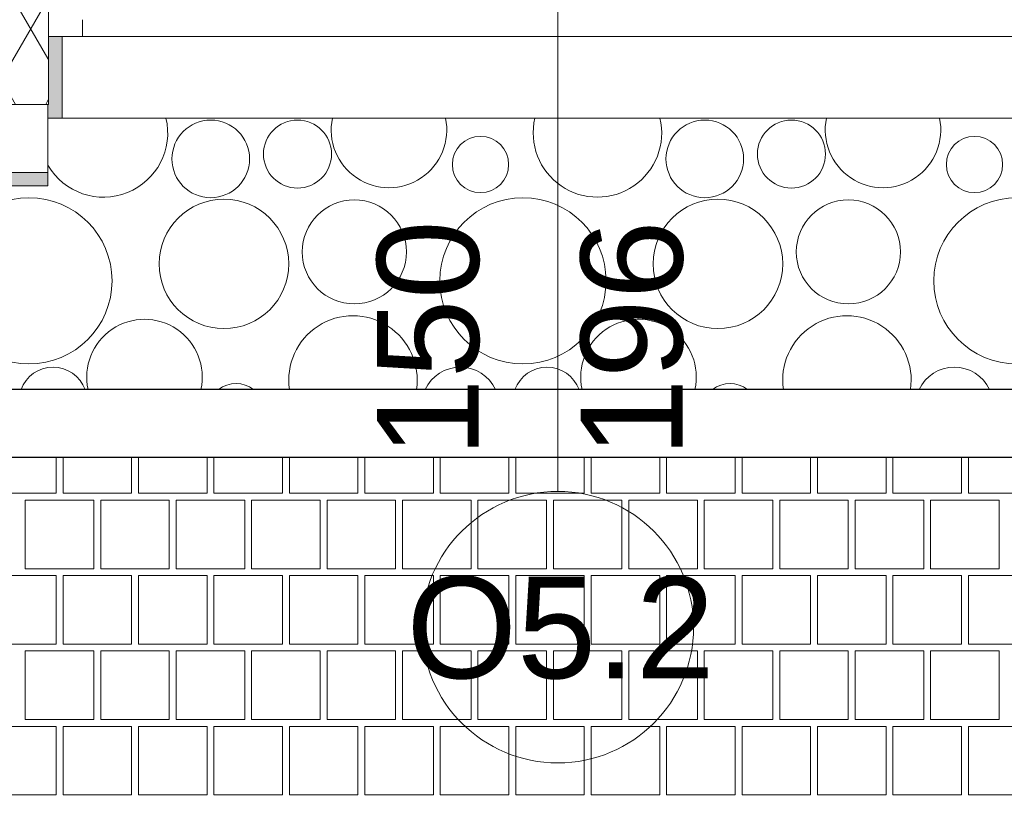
# Model space of a CAD drawing. Header units: millimetres. Extents: x -126271 to -88962, y -179170 to 5194.
# Tile 27 of 66: x -118272 to -116822, y -104260 to -103112. Entities that reach past the tile are written whole.
import ezdxf

# ---------------------------------------------------------------- set-up
doc = ezdxf.new("R2010")
doc.units = ezdxf.units.MM
doc.header["$MEASUREMENT"] = 0
for name, color, linetype, lineweight in [('Nowe_0_Nr_pióra__21', 7, 'Continuous', 20), ('Nowe_2D - Rysunki i Obrazki_Nr_pióra__22', 8, 'Continuous', 25), ('Nowe_Konstrukcja - Ściany zew_Nr_pióra__21', 7, 'Continuous', 20), ('Nowe_Konstrukcja - Ściany zew_Nr_pióra__3', 7, 'Continuous', 13), ('Nowe_Okna Archicada_Nr_pióra__3', 7, 'Continuous', 13), ('Nowe_Wymiarowanie - Ogólne_Nr_pióra__42', 8, 'Continuous', 25), ('Nowe_Znaczniki okien Archicada_Nr_pióra__2', 8, 'Continuous', 15), ('Nowe_Znaczniki okien Archicada_Nr_pióra__7', 7, 'Continuous', 35)]:
    doc.layers.add(name, color=color, linetype=linetype, lineweight=lineweight)
for name, color, linetype, lineweight, true_color in [('Nowe_2D - Rysunki i Obrazki_Nr_pióra__105', 7, 'Continuous', 13, 0xcccccc), ('Nowe_2D - Rysunki i Obrazki_Nr_pióra__61', 7, 'Continuous', 18, 0x6a6a6a), ('Nowe_Konstrukcja - Ściany zew_Nr_pióra__105', 7, 'Continuous', 13, 0xcccccc), ('Nowe_Konstrukcja - Ściany zew_Nr_pióra__23', 7, 'Continuous', 13, 0x858585), ('Nowe_Wymiarowanie - Ogólne_Nr_pióra__81', 7, 'Continuous', 13, 0x6a6a6a), ('Nowe_Znaczniki okien Archicada_Nr_pióra__81', 7, 'Continuous', 13, 0x6a6a6a)]:
    doc.layers.add(name, color=color, linetype=linetype, lineweight=lineweight, true_color=true_color)
for name, color, linetype in [('Nowe_Konstrukcja - Ściany zew', 7, 'Continuous'), ('Nowe_Wymiarowanie - Ogólne', 7, 'Continuous'), ('Nowe_Znaczniki okien Archicada', 7, 'Continuous')]:
    doc.layers.add(name, color=color, linetype=linetype)
doc.styles.add('STYL_AUTOMATYCZNY_1', font='arial.ttf')
doc.dimstyles.new('STYL_AUTOMATYCZNY__1', dxfattribs={"dimtxt": 150, "dimasz": 47.5, "dimexe": 0.18, "dimexo": 0.0625, "dimgap": 0, "dimtad": 1, "dimtih": 1, "dimtoh": 1, "dimdec": 0, "dimlfac": 0.1, "dimzin": 0, "dimdsep": 46, "dimtxsty": 'STYL_AUTOMATYCZNY_1', "dimblk": 'ARROWHEAD_6', "dimblk1": 'ARROWHEAD_6', "dimblk2": 'ARROWHEAD_6', "dimcen": 0.09, "dimse1": 1, "dimse2": 1, "dimclrd": 256, "dimclre": 256, "dimclrt": 8, "dimazin": 0, "dimtfac": 1, "dimtdec": 4, "dimtmove": 0, "dimatfit": 3, "dimfxl": 0, "dimtolj": 1, "dimtzin": 0, "dimarcsym": 0})
pattern_1 = [(60, (0, 0), (-64.951905, 37.5), []), (120, (0, 0), (64.951905, 37.5), [])]
pattern_2 = [(0, (0, 0), (0, 86.60254), [0, -50]), (0, (25, 43.3), (0, 86.60254), [0, -50])]
pattern_3 = [(45, (0, 0), (-63.63961, 63.63961), [])]

# ---------------------------------------------------------------- blocks, each defined once
blk = doc.blocks.new('*X70')
at = {"layer": 'Nowe_Konstrukcja - Ściany zew_Nr_pióra__105', "color": 254, "linetype": 'Continuous', "lineweight": 13, "true_color": 0xcccccc}
for centre, radius in [((-117990.5, -103316.7), 57.2), ((-117862.8, -103309.6), 50.1), ((-117263, -103316.7), 57.2), ((-117135.4, -103309.6), 50.1), ((-117593.3, -103325), 41.4), ((-116865.9, -103325), 41.4), ((-118258.3, -103496.3), 122.4), ((-117971.1, -103471.4), 95.4), ((-117779.1, -103453.7), 76.7), ((-117530.8, -103496.3), 122.4), ((-117243.7, -103471.4), 95.4), ((-117051.6, -103453.7), 76.7), ((-116803.4, -103496.3), 122.4)]:
    blk.add_circle(centre, radius, dxfattribs=at)
for centre, radius, start, end in [((-118148.5, -103278.5), 94.6, 210.2438, 13.344), ((-117728.1, -103274.1), 85.1, 168.1319, 11.8681), ((-117421.1, -103278.5), 94.6, 166.656, 13.3441), ((-117000.6, -103274.1), 85.1, 168.1319, 11.8681), ((-118088.1, -103638.1), 85.1, 347.4406, 192.5594), ((-117781.1, -103642.4), 94.6, 351.3867, 188.6133), ((-117360.6, -103638.1), 85.1, 347.4406, 192.5594), ((-117053.7, -103642.4), 94.6, 351.3867, 188.6133), ((-118222.8, -103673.6), 50.1, 19.7598, 160.2402), ((-117623, -103680.7), 57.2, 24.8692, 155.1308), ((-117495.4, -103673.6), 50.1, 19.7598, 160.2402), ((-116895.6, -103680.7), 57.2, 24.8692, 155.1308), ((-117953.3, -103689), 41.4, 51.4411, 128.5589), ((-117225.9, -103689), 41.4, 51.4412, 128.5588)]:
    blk.add_arc(centre, radius, start, end, dxfattribs=at)
blk = doc.blocks.new('Wypełnienie_2_1', base_point=(0, 0))
at = {"layer": 'Nowe_Konstrukcja - Ściany zew_Nr_pióra__105', "color": 254, "linetype": 'Continuous', "lineweight": 13, "true_color": 0xcccccc}
blk.add_blockref('*X70', (0, 0), dxfattribs=at)
blk = doc.blocks.new('*X78')
at = {"layer": 'Nowe_2D - Rysunki i Obrazki_Nr_pióra__105', "color": 254, "linetype": 'Continuous', "lineweight": 13, "true_color": 0xcccccc}
for p, q in [((-118218.2, -103809.4), (-118218.2, -103756.6)), ((-118208.1, -103756.6), (-118208.1, -103809.4)), ((-118107.1, -103809.4), (-118107.1, -103756.6)), ((-118097, -103756.6), (-118097, -103809.4)), ((-117996, -103809.4), (-117996, -103756.6)), ((-117985.9, -103756.6), (-117985.9, -103809.4)), ((-117884.9, -103809.4), (-117884.9, -103756.6)), ((-117874.8, -103756.6), (-117874.8, -103809.4)), ((-117773.8, -103809.4), (-117773.8, -103756.6)), ((-117763.7, -103756.6), (-117763.7, -103809.4)), ((-117662.7, -103809.4), (-117662.7, -103756.6)), ((-117652.6, -103756.6), (-117652.6, -103809.4)), ((-117551.6, -103809.4), (-117551.6, -103756.6)), ((-117541.5, -103756.6), (-117541.5, -103809.4)), ((-117440.5, -103809.4), (-117440.5, -103756.6)), ((-117430.4, -103756.6), (-117430.4, -103809.4)), ((-117329.4, -103809.4), (-117329.4, -103756.6)), ((-117319.3, -103756.6), (-117319.3, -103809.4)), ((-117218.3, -103809.4), (-117218.3, -103756.6)), ((-117208.2, -103756.6), (-117208.2, -103809.4)), ((-117107.2, -103809.4), (-117107.2, -103756.6)), ((-117097.1, -103756.6), (-117097.1, -103809.4)), ((-116996.1, -103809.4), (-116996.1, -103756.6)), ((-116986, -103756.6), (-116986, -103809.4)), ((-116885, -103809.4), (-116885, -103756.6)), ((-116874.9, -103756.6), (-116874.9, -103809.4)), ((-118319.2, -103809.4), (-118218.2, -103809.4)), ((-118208.1, -103809.4), (-118107.1, -103809.4)), ((-118097, -103809.4), (-117996, -103809.4)), ((-117985.9, -103809.4), (-117884.9, -103809.4)), ((-117874.8, -103809.4), (-117773.8, -103809.4)), ((-117763.7, -103809.4), (-117662.7, -103809.4)), ((-117652.6, -103809.4), (-117551.6, -103809.4)), ((-117541.5, -103809.4), (-117440.5, -103809.4)), ((-117430.4, -103809.4), (-117329.4, -103809.4)), ((-117319.3, -103809.4), (-117218.3, -103809.4)), ((-117208.2, -103809.4), (-117107.2, -103809.4)), ((-117097.1, -103809.4), (-116996.1, -103809.4)), ((-116986, -103809.4), (-116885, -103809.4)), ((-116874.9, -103809.4), (-116773.9, -103809.4)), ((-118263.7, -103920.5), (-118263.7, -103819.5)), ((-118263.7, -103819.5), (-118213.2, -103819.5)), ((-118162.7, -103819.5), (-118213.2, -103819.5)), ((-118162.7, -103920.5), (-118162.7, -103819.5)), ((-118051.6, -103819.5), (-118152.6, -103819.5)), ((-118152.6, -103819.5), (-118152.6, -103920.5)), ((-118051.6, -103920.5), (-118051.6, -103819.5)), ((-118041.5, -103920.5), (-118041.5, -103819.5)), ((-118041.5, -103819.5), (-117991, -103819.5)), ((-117940.5, -103819.5), (-117991, -103819.5)), ((-117940.5, -103920.5), (-117940.5, -103819.5)), ((-117829.4, -103819.5), (-117930.4, -103819.5)), ((-117930.4, -103819.5), (-117930.4, -103920.5)), ((-117829.4, -103920.5), (-117829.4, -103819.5)), ((-117819.3, -103920.5), (-117819.3, -103819.5)), ((-117819.3, -103819.5), (-117768.8, -103819.5)), ((-117718.3, -103819.5), (-117768.8, -103819.5)), ((-117718.3, -103920.5), (-117718.3, -103819.5)), ((-117607.2, -103819.5), (-117708.2, -103819.5)), ((-117708.2, -103819.5), (-117708.2, -103920.5)), ((-117607.2, -103920.5), (-117607.2, -103819.5)), ((-117597.1, -103920.5), (-117597.1, -103819.5)), ((-117597.1, -103819.5), (-117546.6, -103819.5)), ((-117496.1, -103819.5), (-117546.6, -103819.5)), ((-117496.1, -103920.5), (-117496.1, -103819.5)), ((-117385, -103819.5), (-117486, -103819.5)), ((-117486, -103819.5), (-117486, -103920.5)), ((-117385, -103920.5), (-117385, -103819.5)), ((-117374.9, -103920.5), (-117374.9, -103819.5)), ((-117374.9, -103819.5), (-117324.4, -103819.5)), ((-117273.9, -103819.5), (-117324.4, -103819.5)), ((-117273.9, -103920.5), (-117273.9, -103819.5)), ((-117162.8, -103819.5), (-117263.8, -103819.5)), ((-117263.8, -103819.5), (-117263.8, -103920.5)), ((-117162.8, -103920.5), (-117162.8, -103819.5)), ((-117152.7, -103920.5), (-117152.7, -103819.5)), ((-117152.7, -103819.5), (-117102.2, -103819.5)), ((-117051.7, -103819.5), (-117102.2, -103819.5)), ((-117051.7, -103920.5), (-117051.7, -103819.5)), ((-116940.6, -103819.5), (-117041.6, -103819.5)), ((-117041.6, -103819.5), (-117041.6, -103920.5)), ((-116940.6, -103920.5), (-116940.6, -103819.5)), ((-116930.5, -103920.5), (-116930.5, -103819.5)), ((-116930.5, -103819.5), (-116880, -103819.5)), ((-116829.5, -103819.5), (-116880, -103819.5)), ((-116829.5, -103920.5), (-116829.5, -103819.5)), ((-118218.2, -103930.6), (-118319.2, -103930.6)), ((-118213.2, -103920.5), (-118263.7, -103920.5)), ((-118218.2, -104031.6), (-118218.2, -103930.6)), ((-118213.2, -103920.5), (-118162.7, -103920.5)), ((-118107.1, -103930.6), (-118208.1, -103930.6)), ((-118208.1, -103930.6), (-118208.1, -104031.6)), ((-118152.6, -103920.5), (-118051.6, -103920.5)), ((-118107.1, -104031.6), (-118107.1, -103930.6)), ((-117996, -103930.6), (-118097, -103930.6)), ((-118097, -103930.6), (-118097, -104031.6)), ((-117991, -103920.5), (-118041.5, -103920.5)), ((-117996, -104031.6), (-117996, -103930.6)), ((-117991, -103920.5), (-117940.5, -103920.5)), ((-117884.9, -103930.6), (-117985.9, -103930.6)), ((-117985.9, -103930.6), (-117985.9, -104031.6)), ((-117930.4, -103920.5), (-117829.4, -103920.5)), ((-117884.9, -104031.6), (-117884.9, -103930.6)), ((-117773.8, -103930.6), (-117874.8, -103930.6)), ((-117874.8, -103930.6), (-117874.8, -104031.6)), ((-117768.8, -103920.5), (-117819.3, -103920.5)), ((-117773.8, -104031.6), (-117773.8, -103930.6)), ((-117768.8, -103920.5), (-117718.3, -103920.5)), ((-117662.7, -103930.6), (-117763.7, -103930.6)), ((-117763.7, -103930.6), (-117763.7, -104031.6)), ((-117708.2, -103920.5), (-117607.2, -103920.5)), ((-117662.7, -104031.6), (-117662.7, -103930.6)), ((-117551.6, -103930.6), (-117652.6, -103930.6)), ((-117652.6, -103930.6), (-117652.6, -104031.6)), ((-117546.6, -103920.5), (-117597.1, -103920.5)), ((-117551.6, -104031.6), (-117551.6, -103930.6)), ((-117546.6, -103920.5), (-117496.1, -103920.5)), ((-117440.5, -103930.6), (-117541.5, -103930.6)), ((-117541.5, -103930.6), (-117541.5, -104031.6)), ((-117486, -103920.5), (-117385, -103920.5)), ((-117440.5, -104031.6), (-117440.5, -103930.6)), ((-117329.4, -103930.6), (-117430.4, -103930.6)), ((-117430.4, -103930.6), (-117430.4, -104031.6)), ((-117324.4, -103920.5), (-117374.9, -103920.5)), ((-117329.4, -104031.6), (-117329.4, -103930.6)), ((-117324.4, -103920.5), (-117273.9, -103920.5)), ((-117218.3, -103930.6), (-117319.3, -103930.6)), ((-117319.3, -103930.6), (-117319.3, -104031.6)), ((-117263.8, -103920.5), (-117162.8, -103920.5)), ((-117218.3, -104031.6), (-117218.3, -103930.6)), ((-117107.2, -103930.6), (-117208.2, -103930.6)), ((-117208.2, -103930.6), (-117208.2, -104031.6)), ((-117102.2, -103920.5), (-117152.7, -103920.5)), ((-117107.2, -104031.6), (-117107.2, -103930.6)), ((-117102.2, -103920.5), (-117051.7, -103920.5)), ((-116996.1, -103930.6), (-117097.1, -103930.6)), ((-117097.1, -103930.6), (-117097.1, -104031.6)), ((-117041.6, -103920.5), (-116940.6, -103920.5)), ((-116996.1, -104031.6), (-116996.1, -103930.6)), ((-116885, -103930.6), (-116986, -103930.6)), ((-116986, -103930.6), (-116986, -104031.6)), ((-116880, -103920.5), (-116930.5, -103920.5)), ((-116885, -104031.6), (-116885, -103930.6)), ((-116880, -103920.5), (-116829.5, -103920.5)), ((-116773.9, -103930.6), (-116874.9, -103930.6)), ((-116874.9, -103930.6), (-116874.9, -104031.6)), ((-118319.2, -104031.6), (-118218.2, -104031.6)), ((-118208.1, -104031.6), (-118107.1, -104031.6)), ((-118097, -104031.6), (-117996, -104031.6)), ((-117985.9, -104031.6), (-117884.9, -104031.6)), ((-117874.8, -104031.6), (-117773.8, -104031.6)), ((-117763.7, -104031.6), (-117662.7, -104031.6)), ((-117652.6, -104031.6), (-117551.6, -104031.6)), ((-117541.5, -104031.6), (-117440.5, -104031.6)), ((-117430.4, -104031.6), (-117329.4, -104031.6)), ((-117319.3, -104031.6), (-117218.3, -104031.6)), ((-117208.2, -104031.6), (-117107.2, -104031.6)), ((-117097.1, -104031.6), (-116996.1, -104031.6)), ((-116986, -104031.6), (-116885, -104031.6)), ((-116874.9, -104031.6), (-116773.9, -104031.6)), ((-118263.7, -104142.7), (-118263.7, -104041.7)), ((-118263.7, -104041.7), (-118213.2, -104041.7)), ((-118162.7, -104041.7), (-118213.2, -104041.7)), ((-118162.7, -104142.7), (-118162.7, -104041.7)), ((-118051.6, -104041.7), (-118152.6, -104041.7)), ((-118152.6, -104041.7), (-118152.6, -104142.7)), ((-118051.6, -104142.7), (-118051.6, -104041.7)), ((-118041.5, -104142.7), (-118041.5, -104041.7)), ((-118041.5, -104041.7), (-117991, -104041.7)), ((-117940.5, -104041.7), (-117991, -104041.7)), ((-117940.5, -104142.7), (-117940.5, -104041.7)), ((-117829.4, -104041.7), (-117930.4, -104041.7)), ((-117930.4, -104041.7), (-117930.4, -104142.7)), ((-117829.4, -104142.7), (-117829.4, -104041.7)), ((-117819.3, -104142.7), (-117819.3, -104041.7)), ((-117819.3, -104041.7), (-117768.8, -104041.7)), ((-117718.3, -104041.7), (-117768.8, -104041.7)), ((-117718.3, -104142.7), (-117718.3, -104041.7)), ((-117607.2, -104041.7), (-117708.2, -104041.7)), ((-117708.2, -104041.7), (-117708.2, -104142.7)), ((-117607.2, -104142.7), (-117607.2, -104041.7)), ((-117597.1, -104142.7), (-117597.1, -104041.7)), ((-117597.1, -104041.7), (-117546.6, -104041.7)), ((-117496.1, -104041.7), (-117546.6, -104041.7)), ((-117496.1, -104142.7), (-117496.1, -104041.7)), ((-117385, -104041.7), (-117486, -104041.7)), ((-117486, -104041.7), (-117486, -104142.7)), ((-117385, -104142.7), (-117385, -104041.7)), ((-117374.9, -104142.7), (-117374.9, -104041.7)), ((-117374.9, -104041.7), (-117324.4, -104041.7)), ((-117273.9, -104041.7), (-117324.4, -104041.7)), ((-117273.9, -104142.7), (-117273.9, -104041.7)), ((-117162.8, -104041.7), (-117263.8, -104041.7)), ((-117263.8, -104041.7), (-117263.8, -104142.7)), ((-117162.8, -104142.7), (-117162.8, -104041.7)), ((-117152.7, -104142.7), (-117152.7, -104041.7)), ((-117152.7, -104041.7), (-117102.2, -104041.7)), ((-117051.7, -104041.7), (-117102.2, -104041.7)), ((-117051.7, -104142.7), (-117051.7, -104041.7)), ((-116940.6, -104041.7), (-117041.6, -104041.7)), ((-117041.6, -104041.7), (-117041.6, -104142.7)), ((-116940.6, -104142.7), (-116940.6, -104041.7)), ((-116930.5, -104142.7), (-116930.5, -104041.7)), ((-116930.5, -104041.7), (-116880, -104041.7)), ((-116829.5, -104041.7), (-116880, -104041.7)), ((-116829.5, -104142.7), (-116829.5, -104041.7)), ((-118213.2, -104142.7), (-118263.7, -104142.7)), ((-118213.2, -104142.7), (-118162.7, -104142.7)), ((-118152.6, -104142.7), (-118051.6, -104142.7)), ((-117991, -104142.7), (-118041.5, -104142.7)), ((-117991, -104142.7), (-117940.5, -104142.7)), ((-117930.4, -104142.7), (-117829.4, -104142.7)), ((-117768.8, -104142.7), (-117819.3, -104142.7)), ((-117768.8, -104142.7), (-117718.3, -104142.7)), ((-117708.2, -104142.7), (-117607.2, -104142.7)), ((-117546.6, -104142.7), (-117597.1, -104142.7)), ((-117546.6, -104142.7), (-117496.1, -104142.7)), ((-117486, -104142.7), (-117385, -104142.7)), ((-117324.4, -104142.7), (-117374.9, -104142.7)), ((-117324.4, -104142.7), (-117273.9, -104142.7)), ((-117263.8, -104142.7), (-117162.8, -104142.7)), ((-117102.2, -104142.7), (-117152.7, -104142.7)), ((-117102.2, -104142.7), (-117051.7, -104142.7)), ((-117041.6, -104142.7), (-116940.6, -104142.7)), ((-116880, -104142.7), (-116930.5, -104142.7)), ((-116880, -104142.7), (-116829.5, -104142.7)), ((-118218.2, -104152.8), (-118319.2, -104152.8)), ((-118218.2, -104253.8), (-118218.2, -104152.8)), ((-118107.1, -104152.8), (-118208.1, -104152.8)), ((-118208.1, -104152.8), (-118208.1, -104253.8)), ((-118107.1, -104253.8), (-118107.1, -104152.8)), ((-117996, -104152.8), (-118097, -104152.8)), ((-118097, -104152.8), (-118097, -104253.8)), ((-117996, -104253.8), (-117996, -104152.8)), ((-117884.9, -104152.8), (-117985.9, -104152.8)), ((-117985.9, -104152.8), (-117985.9, -104253.8)), ((-117884.9, -104253.8), (-117884.9, -104152.8)), ((-117773.8, -104152.8), (-117874.8, -104152.8)), ((-117874.8, -104152.8), (-117874.8, -104253.8)), ((-117773.8, -104253.8), (-117773.8, -104152.8)), ((-117662.7, -104152.8), (-117763.7, -104152.8)), ((-117763.7, -104152.8), (-117763.7, -104253.8)), ((-117662.7, -104253.8), (-117662.7, -104152.8)), ((-117551.6, -104152.8), (-117652.6, -104152.8)), ((-117652.6, -104152.8), (-117652.6, -104253.8)), ((-117551.6, -104253.8), (-117551.6, -104152.8)), ((-117440.5, -104152.8), (-117541.5, -104152.8)), ((-117541.5, -104152.8), (-117541.5, -104253.8)), ((-117440.5, -104253.8), (-117440.5, -104152.8)), ((-117329.4, -104152.8), (-117430.4, -104152.8)), ((-117430.4, -104152.8), (-117430.4, -104253.8)), ((-117329.4, -104253.8), (-117329.4, -104152.8)), ((-117218.3, -104152.8), (-117319.3, -104152.8)), ((-117319.3, -104152.8), (-117319.3, -104253.8)), ((-117218.3, -104253.8), (-117218.3, -104152.8)), ((-117107.2, -104152.8), (-117208.2, -104152.8)), ((-117208.2, -104152.8), (-117208.2, -104253.8)), ((-117107.2, -104253.8), (-117107.2, -104152.8)), ((-116996.1, -104152.8), (-117097.1, -104152.8)), ((-117097.1, -104152.8), (-117097.1, -104253.8)), ((-116996.1, -104253.8), (-116996.1, -104152.8)), ((-116885, -104152.8), (-116986, -104152.8)), ((-116986, -104152.8), (-116986, -104253.8)), ((-116885, -104253.8), (-116885, -104152.8)), ((-116773.9, -104152.8), (-116874.9, -104152.8)), ((-116874.9, -104152.8), (-116874.9, -104253.8)), ((-118319.2, -104253.8), (-118218.2, -104253.8)), ((-118208.1, -104253.8), (-118107.1, -104253.8)), ((-118097, -104253.8), (-117996, -104253.8)), ((-117985.9, -104253.8), (-117884.9, -104253.8)), ((-117874.8, -104253.8), (-117773.8, -104253.8)), ((-117763.7, -104253.8), (-117662.7, -104253.8)), ((-117652.6, -104253.8), (-117551.6, -104253.8)), ((-117541.5, -104253.8), (-117440.5, -104253.8)), ((-117430.4, -104253.8), (-117329.4, -104253.8)), ((-117319.3, -104253.8), (-117218.3, -104253.8)), ((-117208.2, -104253.8), (-117107.2, -104253.8)), ((-117097.1, -104253.8), (-116996.1, -104253.8)), ((-116986, -104253.8), (-116885, -104253.8)), ((-116874.9, -104253.8), (-116773.9, -104253.8))]:
    blk.add_line(p, q, dxfattribs=at)
blk = doc.blocks.new('Wypełnienie_6_1', base_point=(0, 0))
at = {"layer": 'Nowe_2D - Rysunki i Obrazki_Nr_pióra__61', "color": 251, "linetype": 'Continuous', "lineweight": 18, "true_color": 0x6a6a6a, "flags": 128}
blk.add_lwpolyline([(-122719.5, -104256.6), (-120658.6, -104256.6), (-120658.6, -103756.6), (-107467.6, -103756.6), (-107467.6, -103356.6), (-105967.6, -103356.6), (-105967.6, -103756.6), (-97100.3, -103756.6), (-97100.3, -104256.6), (-95039.5, -104256.6), (-95039.5, -102678.1), (-93589.5, -102678.1), (-93589.5, -101178.1), (-95039.5, -101178.1), (-95039.5, -90766.6), (-106019.5, -90766.6), (-106019.5, -90866.6), (-111739.5, -90866.6), (-111739.5, -90766.6), (-122719.5, -90766.6), (-122719.5, -96376.6), (-122319.5, -96376.6), (-122319.5, -97574.9), (-122719.5, -97574.9)], close=True, dxfattribs=at)
at = {"layer": 'Nowe_2D - Rysunki i Obrazki_Nr_pióra__105', "color": 254, "linetype": 'Continuous', "lineweight": 13, "true_color": 0xcccccc}
blk.add_blockref('*X78', (0, 0), dxfattribs=at)
blk = doc.blocks.new('Okno 27_4')
at = {"layer": 'Nowe_Okna Archicada_Nr_pióra__3', "color": 7, "linetype": 'Continuous', "lineweight": 13}
for p, q in [((750, -50), (750, 0)), ((750, -50), (750, 0)), ((700, -50), (700, -25)), ((700, -50), (-700, -50)), ((750, -50), (700, -50)), ((730, -50), (730, -170)), ((-730, -170), (730, -170)), ((750, -170), (730, -170))]:
    blk.add_line(p, q, dxfattribs=at)
blk = doc.blocks.new('Znacznik O 27_10')
at = {"layer": 'Nowe_Znaczniki okien Archicada_Nr_pióra__2', "color": 8, "linetype": 'Continuous', "lineweight": 15, "flags": 128}
blk.add_lwpolyline([(-200, -1180, 1), (200, -1180, 1)], format="xyb", close=True, dxfattribs=at)
at = {"layer": 'Nowe_Znaczniki okien Archicada_Nr_pióra__81', "color": 251, "linetype": 'Continuous', "lineweight": 13, "true_color": 0x6a6a6a}
blk.add_line((0, -980), (0, 300), dxfattribs=at)
at = {"layer": 'Nowe_Znaczniki okien Archicada_Nr_pióra__7', "color": 7, "lineweight": 35, "char_height": 150, "attachment_point": 7, "style": 'STYL_AUTOMATYCZNY_1'}
for s, insert in [('\\A1;{\\pql;\\pt0;\\fArial|b0|i0|c238|p0;\\W1.000000;hp 90\\fArial|b0|i0|c238|p0;\\W1.000000;\\A1{\\H.66x;\\S^  ;}\\fArial|b0|i0|c238|p0;\\W1.000000;\\fArial|b0|i0|c238|p0;\\W1.000000;}', (-257.4, 9.1)), ('\\A1;{\\pql;\\pt0;\\fArial|b0|i0|c238|p0;\\W1.000000;O5.2\\fArial|b0|i0|c238|p0;\\W1.000000;\\fArial|b0|i0|c238|p0;\\W1.000000;\\fArial|b0|i0|c238|p0;\\W1.000000;}', (-223, -1257.5))]:
    blk.add_mtext(s, dxfattribs=dict(at, insert=insert))
at = {"layer": 'Nowe_Znaczniki okien Archicada_Nr_pióra__7', "color": 7, "lineweight": 35, "char_height": 150, "attachment_point": 7, "rotation": 90, "style": 'STYL_AUTOMATYCZNY_1'}
for s, insert in [('\\A1;{\\pql;\\pt0;\\fArial|b0|i0|c238|p0;\\W1.000000;150\\fArial|b0|i0|c238|p0;\\W1.000000;\\A1{\\H.66x;\\S^  ;}\\fArial|b0|i0|c238|p0;\\W1.000000;\\fArial|b0|i0|c238|p0;\\W1.000000;}', (-72.5, -930)), ('\\A1;{\\pql;\\pt0;\\fArial|b0|i0|c238|p0;\\W1.000000;196\\fArial|b0|i0|c238|p0;\\W1.000000;\\A1{\\H.66x;\\S^  ;}\\fArial|b0|i0|c238|p0;\\W1.000000;\\fArial|b0|i0|c238|p0;\\W1.000000;}', (227.5, -930))]:
    blk.add_mtext(s, dxfattribs=dict(at, insert=insert))
blk = doc.blocks.new('Ściana_46_1', base_point=(-118230.3, -102966.6))
at = {"layer": 'Nowe_Konstrukcja - Ściany zew_Nr_pióra__23', "linetype": 'Continuous', "lineweight": 13, "true_color": 0x858585}
h = blk.add_hatch(dxfattribs=at)
h.set_pattern_fill('Izolacja_miękka_0001', color=252, style=0, pattern_type=2)
h.set_pattern_definition(pattern_1)
h.paths.add_polyline_path([(-118230.3, -103236.6), (-118229.5, -103236.6), (-118229.5, -103136.6), (-118229.5, -103086.6), (-118230.3, -103086.6)])
at = {"layer": 'Nowe_Konstrukcja - Ściany zew_Nr_pióra__23', "linetype": 'Continuous', "lineweight": 0, "true_color": 0xdfdfdf}
for points in [[(-118229.5, -103256.6), (-118209.5, -103256.6), (-118209.5, -103136.6), (-118229.5, -103136.6), (-118229.5, -103236.6)], [(-118229.5, -103236.6), (-118230.3, -103236.6), (-118230.3, -103256.6), (-118229.5, -103256.6)]]:
    blk.add_hatch(color=254, dxfattribs=at).paths.add_polyline_path(points)
at = {"layer": 'Nowe_Konstrukcja - Ściany zew_Nr_pióra__21', "color": 7, "linetype": 'Continuous', "lineweight": 20}
for p, q in [((-118229.5, -103136.6), (-118229.5, -103086.6)), ((-118229.5, -103136.6), (-118209.5, -103136.6)), ((-118209.5, -103136.6), (-118209.5, -103256.6)), ((-118229.5, -103256.6), (-118209.5, -103256.6))]:
    blk.add_line(p, q, dxfattribs=at)
at = {"layer": 'Nowe_Konstrukcja - Ściany zew_Nr_pióra__21', "color": 7, "linetype": 'Continuous', "lineweight": 20, "flags": 128}
blk.add_lwpolyline([(-118230.3, -103236.6), (-118230.3, -103256.6)], dxfattribs=at)
at = {"layer": 'Nowe_Konstrukcja - Ściany zew_Nr_pióra__3', "color": 7, "linetype": 'Continuous', "lineweight": 13}
for p, q in [((-118229.5, -103236.6), (-118229.5, -103136.6)), ((-118230.3, -103236.6), (-118229.5, -103236.6))]:
    blk.add_line(p, q, dxfattribs=at)
at = {"layer": 'Nowe_Okna Archicada_Nr_pióra__3', "color": 7, "linetype": 'Continuous', "lineweight": 13, "xscale": -1, "zscale": 1000}
blk.add_blockref('Okno 27_4', (-117479.5, -103086.6), dxfattribs=at)
at = {"layer": 'Nowe_Znaczniki okien Archicada', "color": 251, "lineweight": 13, "true_color": 0x6a6a6a}
blk.add_blockref('Znacznik O 27_10', (-117479.5, -102826.6), dxfattribs=at)
blk = doc.blocks.new('Ściana_47_1', base_point=(-119619.5, -102966.6))
at = {"layer": 'Nowe_Konstrukcja - Ściany zew_Nr_pióra__23', "linetype": 'Continuous', "lineweight": 13, "true_color": 0x858585}
h = blk.add_hatch(dxfattribs=at)
h.set_pattern_fill('Tynk_0001', color=252, style=0, pattern_type=2)
h.set_pattern_definition(pattern_2)
h.paths.add_polyline_path([(-119489.5, -102826.6), (-119619.5, -102826.6), (-119619.5, -102846.6), (-119489.5, -102846.6)])
h = blk.add_hatch(dxfattribs=at)
h.set_pattern_fill('Tynk_0001', color=252, style=0, pattern_type=2)
h.set_pattern_definition(pattern_2)
h.paths.add_polyline_path([(-119469.5, -102826.6), (-119489.5, -102826.6), (-119489.5, -102846.6), (-119469.5, -102846.6)])
h = blk.add_hatch(dxfattribs=at)
h.set_pattern_fill('Tynk_0001', color=252, style=0, pattern_type=2)
h.set_pattern_definition(pattern_2)
h.paths.add_polyline_path([(-119329.5, -102826.6), (-119349.5, -102826.6), (-119349.5, -102846.6), (-119329.5, -102846.6)])
h = blk.add_hatch(dxfattribs=at)
h.set_pattern_fill('Tynk_0001', color=252, style=0, pattern_type=2)
h.set_pattern_definition(pattern_2)
h.paths.add_polyline_path([(-119329.5, -102846.6), (-118230.3, -102846.6), (-118230.3, -102826.6), (-119329.5, -102826.6)])
h = blk.add_hatch(dxfattribs=at)
h.set_pattern_fill('Bloczki_ceramiczne_0001', color=252, style=0, pattern_type=2)
h.set_pattern_definition(pattern_3)
h.paths.add_polyline_path([(-119469.5, -102846.6), (-119619.5, -102846.6), (-119619.5, -103086.6), (-119469.5, -103086.6)])
h = blk.add_hatch(dxfattribs=at)
h.set_pattern_fill('Bloczki_ceramiczne_0001', color=252, style=0, pattern_type=2)
h.set_pattern_definition(pattern_3)
h.paths.add_polyline_path([(-119349.5, -102846.6), (-119469.5, -102846.6), (-119469.5, -103086.6), (-119349.5, -103086.6)])
h = blk.add_hatch(dxfattribs=at)
h.set_pattern_fill('Bloczki_ceramiczne_0001', color=252, style=0, pattern_type=2)
h.set_pattern_definition(pattern_3)
h.paths.add_polyline_path([(-119349.5, -103086.6), (-118230.3, -103086.6), (-118230.3, -102846.6), (-119349.5, -102846.6)])
h = blk.add_hatch(dxfattribs=at)
h.set_pattern_fill('Izolacja_miękka_0001', color=252, style=0, pattern_type=2)
h.set_pattern_definition(pattern_1)
h.paths.add_polyline_path([(-119619.5, -103236.6), (-118230.3, -103236.6), (-118230.3, -103086.6), (-119619.5, -103086.6)])
at = {"layer": 'Nowe_Konstrukcja - Ściany zew_Nr_pióra__23', "linetype": 'Continuous', "lineweight": 0, "true_color": 0xdfdfdf}
blk.add_hatch(color=254, dxfattribs=at).paths.add_polyline_path([(-119619.5, -103356.6), (-118230.3, -103356.6), (-118230.3, -103336.6), (-119619.5, -103336.6)])
at = {"layer": 'Nowe_Konstrukcja - Ściany zew_Nr_pióra__21', "color": 7, "linetype": 'Continuous', "lineweight": 20, "flags": 128}
for points in [[(-119489.5, -102826.6), (-119619.5, -102826.6)], [(-118230.3, -102826.6), (-119329.5, -102826.6)], [(-119619.5, -103236.6), (-119619.5, -103356.6)], [(-118230.3, -103356.6), (-118230.3, -103236.6)], [(-119619.5, -103356.6), (-118230.3, -103356.6)]]:
    blk.add_lwpolyline(points, dxfattribs=at)
at = {"layer": 'Nowe_Konstrukcja - Ściany zew_Nr_pióra__3', "color": 7, "linetype": 'Continuous', "lineweight": 13}
for p, q in [((-119469.5, -102826.6), (-119469.5, -102846.6)), ((-119349.5, -102846.6), (-119349.5, -102826.6)), ((-119469.5, -102846.6), (-119619.5, -102846.6)), ((-118230.3, -102846.6), (-119349.5, -102846.6)), ((-119619.5, -103086.6), (-119469.5, -103086.6)), ((-119469.5, -103086.6), (-119349.5, -103086.6)), ((-119349.5, -103086.6), (-118230.3, -103086.6)), ((-119619.5, -103236.6), (-118230.3, -103236.6)), ((-119619.5, -103336.6), (-118230.3, -103336.6))]:
    blk.add_line(p, q, dxfattribs=at)
blk = doc.blocks.new('*D340')
at = {"layer": 'Nowe_Wymiarowanie - Ogólne_Nr_pióra__81', "color": 251, "linetype": 'Continuous', "lineweight": 13, "true_color": 0x6a6a6a}
for p, q in [((-116729.5, -105779.7), (-116729.5, -105873.5)), ((-107467.6, -105779.7), (-107467.6, -105873.5)), ((-116754.5, -105851.6), (-116704.5, -105801.6)), ((-107492.6, -105851.6), (-107442.6, -105801.6)), ((-116729.5, -105826.6), (-118229.5, -105826.6)), ((-107467.6, -105826.6), (-116729.5, -105826.6)), ((-105967.6, -105826.6), (-107467.6, -105826.6))]:
    blk.add_line(p, q, dxfattribs=at)
at = {"layer": 'Nowe_Wymiarowanie - Ogólne_Nr_pióra__42', "color": 8, "lineweight": 25, "insert": (-112270.2, -105796.6), "char_height": 150, "attachment_point": 7, "style": 'STYL_AUTOMATYCZNY_1'}
blk.add_mtext('\\A1;{\\pql;\\fArial|b0|i0|c238|p0;\\W1.000000;926}', dxfattribs=at)
blk = doc.blocks.new('ARROWHEAD_6')
at = {"color": 0, "linetype": 'Continuous', "lineweight": 0}
for p, q in [((-0.5, -0.5), (0.5, 0.5)), ((0, 0), (-1, 0))]:
    blk.add_line(p, q, dxfattribs=at)
blk = doc.blocks.new('*D341')
at = {"layer": 'Nowe_Wymiarowanie - Ogólne_Nr_pióra__81', "color": 251, "linetype": 'Continuous', "lineweight": 13, "true_color": 0x6a6a6a}
for p, q in [((-118229.5, -105779.7), (-118229.5, -105873.5)), ((-116729.5, -105779.7), (-116729.5, -105873.5)), ((-118254.5, -105851.6), (-118204.5, -105801.6)), ((-116754.5, -105851.6), (-116704.5, -105801.6)), ((-118229.5, -105826.6), (-119619.5, -105826.6)), ((-116729.5, -105826.6), (-118229.5, -105826.6))]:
    blk.add_line(p, q, dxfattribs=at)
at = {"layer": 'Nowe_Wymiarowanie - Ogólne_Nr_pióra__42', "color": 8, "lineweight": 25, "insert": (-117651.1, -105796.6), "char_height": 150, "attachment_point": 7, "style": 'STYL_AUTOMATYCZNY_1'}
blk.add_mtext('\\A1;{\\pql;\\fArial|b0|i0|c238|p0;\\W1.000000;150}', dxfattribs=at)
blk = doc.blocks.new('*D342')
at = {"layer": 'Nowe_Wymiarowanie - Ogólne_Nr_pióra__81', "color": 251, "linetype": 'Continuous', "lineweight": 13, "true_color": 0x6a6a6a}
for p, q in [((-119644.5, -105851.6), (-119594.5, -105801.6)), ((-118254.5, -105851.6), (-118204.5, -105801.6)), ((-118229.5, -105826.6), (-119619.5, -105826.6))]:
    blk.add_line(p, q, dxfattribs=at)
at = {"layer": 'Nowe_Wymiarowanie - Ogólne_Nr_pióra__42', "color": 8, "lineweight": 25, "insert": (-119096.1, -105796.6), "char_height": 150, "attachment_point": 7, "style": 'STYL_AUTOMATYCZNY_1'}
blk.add_mtext('\\A1;{\\pql;\\fArial|b0|i0|c238|p0;\\W1.000000;139}', dxfattribs=at)
blk = doc.blocks.new('*D343')
at = {"layer": 'Nowe_Wymiarowanie - Ogólne_Nr_pióra__81', "color": 251, "linetype": 'Continuous', "lineweight": 13, "true_color": 0x6a6a6a}
for p, q in [((-121039.5, -105779.7), (-121039.5, -105873.5)), ((-119619.5, -105779.7), (-119619.5, -105873.5)), ((-121064.5, -105851.6), (-121014.5, -105801.6)), ((-119644.5, -105851.6), (-119594.5, -105801.6)), ((-121039.5, -105826.6), (-121119.5, -105826.6)), ((-119619.5, -105826.6), (-121039.5, -105826.6)), ((-118229.5, -105826.6), (-119619.5, -105826.6))]:
    blk.add_line(p, q, dxfattribs=at)
at = {"layer": 'Nowe_Wymiarowanie - Ogólne_Nr_pióra__42', "color": 8, "lineweight": 25, "char_height": 150, "attachment_point": 7, "style": 'STYL_AUTOMATYCZNY_1'}
for s, insert in [('\\A1;{\\pql;\\fArial|b0|i0|c238|p0;\\W1.000000;8}', (-121014.5, -105796.6)), ('\\A1;{\\pql;\\fArial|b0|i0|c238|p0;\\W1.000000;142}', (-120443.9, -105796.6))]:
    blk.add_mtext(s, dxfattribs=dict(at, insert=insert))
blk = doc.blocks.new('*D349')
at = {"layer": 'Nowe_Wymiarowanie - Ogólne_Nr_pióra__81', "color": 251, "linetype": 'Continuous', "lineweight": 13, "true_color": 0x6a6a6a}
for p, q in [((-121039.5, -106079.8), (-121039.5, -106173.6)), ((-112029.5, -106079.8), (-112029.5, -106173.6)), ((-121064.5, -106151.7), (-121014.5, -106101.7)), ((-112054.5, -106151.7), (-112004.5, -106101.7)), ((-112029.5, -106126.7), (-121039.5, -106126.7)), ((-105729.5, -106126.7), (-112029.5, -106126.7))]:
    blk.add_line(p, q, dxfattribs=at)
at = {"layer": 'Nowe_Wymiarowanie - Ogólne_Nr_pióra__42', "color": 8, "lineweight": 25, "insert": (-116706.1, -106096.7), "char_height": 150, "attachment_point": 7, "style": 'STYL_AUTOMATYCZNY_1'}
blk.add_mtext('\\A1;{\\pql;\\fArial|b0|i0|c238|p0;\\W1.000000;901}', dxfattribs=at)
blk = doc.blocks.new('*D350')
at = {"layer": 'Nowe_Wymiarowanie - Ogólne_Nr_pióra__81', "color": 251, "linetype": 'Continuous', "lineweight": 13, "true_color": 0x6a6a6a}
for p, q in [((-122319.5, -106079.8), (-122319.5, -106173.6)), ((-121039.5, -106079.8), (-121039.5, -106173.6)), ((-122294.5, -106101.7), (-122344.5, -106151.7)), ((-121064.5, -106151.7), (-121014.5, -106101.7)), ((-122319.5, -106126.7), (-122357, -106126.7)), ((-121039.5, -106126.7), (-122319.5, -106126.7)), ((-112029.5, -106126.7), (-121039.5, -106126.7))]:
    blk.add_line(p, q, dxfattribs=at)
at = {"layer": 'Nowe_Wymiarowanie - Ogólne_Nr_pióra__42', "color": 8, "lineweight": 25, "insert": (-121851.1, -106096.7), "char_height": 150, "attachment_point": 7, "style": 'STYL_AUTOMATYCZNY_1'}
blk.add_mtext('\\A1;{\\pql;\\fArial|b0|i0|c238|p0;\\W1.000000;128}', dxfattribs=at)
blk = doc.blocks.new('*D355')
at = {"layer": 'Nowe_Wymiarowanie - Ogólne_Nr_pióra__81', "color": 251, "linetype": 'Continuous', "lineweight": 13, "true_color": 0x6a6a6a}
for p, q in [((-122319.5, -106379.7), (-122319.5, -106473.5)), ((-121929.5, -106379.7), (-121929.5, -106473.5)), ((-122294.5, -106401.6), (-122344.5, -106451.6)), ((-121954.5, -106451.6), (-121904.5, -106401.6)), ((-122319.5, -106426.6), (-122357, -106426.6)), ((-121929.5, -106426.6), (-122319.5, -106426.6)), ((-112029.5, -106426.6), (-121929.5, -106426.6))]:
    blk.add_line(p, q, dxfattribs=at)
at = {"layer": 'Nowe_Wymiarowanie - Ogólne_Nr_pióra__42', "color": 8, "lineweight": 25, "insert": (-122238.9, -106396.6), "char_height": 150, "attachment_point": 7, "style": 'STYL_AUTOMATYCZNY_1'}
blk.add_mtext('\\A1;{\\pql;\\fArial|b0|i0|c238|p0;\\W1.000000;39}', dxfattribs=at)

msp = doc.modelspace()

# ---------------------------------------------------------------- linework, layer by layer
at = {"layer": 'Nowe_0_Nr_pióra__21', "color": 7, "linetype": 'Continuous', "lineweight": 20, "flags": 128}
msp.add_lwpolyline([(-122719.5, -97866.6), (-122719.5, -104256.6), (-120658.6, -104256.6), (-120658.6, -103756.6), (-107467.6, -103756.6)], dxfattribs=at)
at = {"layer": 'Nowe_2D - Rysunki i Obrazki_Nr_pióra__22', "color": 8, "linetype": 'Continuous', "lineweight": 25, "flags": 128}
for points in [[(-111739.5, -103756.6), (-120658.6, -103756.6), (-120658.6, -104256.6), (-122719.5, -104256.6), (-122719.5, -97574.9)], [(-107567.6, -103656.6), (-120758.6, -103656.6), (-120758.6, -104156.6), (-122619.5, -104156.6), (-122619.5, -97674.9)]]:
    msp.add_lwpolyline(points, dxfattribs=at)

# ---------------------------------------------------------------- block references
at = {"layer": 'Nowe_2D - Rysunki i Obrazki_Nr_pióra__105', "color": 254, "linetype": 'Continuous', "lineweight": 13, "true_color": 0xcccccc}
msp.add_blockref('Wypełnienie_6_1', (0, 0), dxfattribs=at)
at = {"layer": 'Nowe_Konstrukcja - Ściany zew', "color": 7, "lineweight": 20}
for name, p in [('Ściana_46_1', (-118230.3, -102966.6)), ('Ściana_47_1', (-119619.5, -102966.6))]:
    msp.add_blockref(name, p, dxfattribs=at)
at = {"layer": 'Nowe_Konstrukcja - Ściany zew_Nr_pióra__105', "color": 254, "linetype": 'Continuous', "lineweight": 13, "true_color": 0xcccccc}
msp.add_blockref('Wypełnienie_2_1', (0, 0), dxfattribs=at)

# ---------------------------------------------------------------- dimensions: what is measured, and where the dimension line sits
at = {"layer": 'Nowe_Wymiarowanie - Ogólne', "color": 251, "linetype": 'Continuous', "lineweight": 13, "true_color": 0x6a6a6a}
for base, p1, p2, picture, middle in [((-121039.5, -106126.7), (-112029.5, -102966.6), (-121039.5, -103836.6), '*D349', (-116534.9, -106021.7)), ((-118229.5, -105826.6), (-116729.5, -103086.6), (-118229.5, -103136.6), '*D341', (-117479.9, -105721.6)), ((-116729.5, -105826.6), (-107467.6, -103256.6), (-116729.5, -103086.6), '*D340', (-112098.9, -105721.6)), ((-121039.5, -105826.6), (-119619.5, -103136.6), (-121039.5, -103836.6), '*D343', (-120272.7, -105721.6)), ((-119619.5, -105826.6), (-118229.5, -103136.6), (-119619.5, -103136.6), '*D342', (-118924.9, -105721.6)), ((-122319.5, -106126.7), (-121039.5, -103836.6), (-122319.5, -103836.6), '*D350', (-121679.9, -106021.7)), ((-122319.5, -106426.6), (-121929.5, -106426.6), (-122319.5, -103836.6), '*D355', (-122124.8, -106321.6))]:
    dim = msp.add_linear_dim(base=base, p1=p1, p2=p2, angle=180, dimstyle='STYL_AUTOMATYCZNY__1', dxfattribs=at)
    dim.commit()
    dim.dimension.update_dxf_attribs({"geometry": picture, "text_midpoint": middle, "dimtype": 160})

doc.saveas('drawing.dxf')
